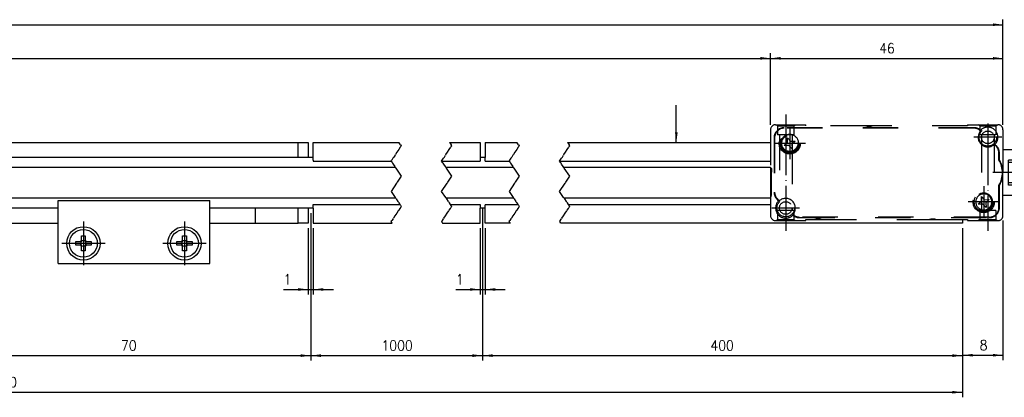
# Model space of a CAD drawing. Header units: millimetres. Extents: x -85 to 3608, y -72 to 348.
# Tile 6 of 10: x 216 to 411, y 133 to 208. Entities that reach past the tile are written whole.
import ezdxf

# ---------------------------------------------------------------- set-up
doc = ezdxf.new("R2010")
doc.units = ezdxf.units.MM
doc.linetypes.add('DASHED', pattern=[15, 7, -8])
doc.linetypes.add('DOT_CENTER', pattern=[14, 12, -1, 0, -1])
doc.layers.add('1', color=7, linetype='Continuous')
doc.styles.add('CONVERTER_11', font='txt.shx', dxfattribs={"width": 0.9})
doc.dimstyles.new('ME10_DIM_18', dxfattribs={"dimtxt": 2, "dimasz": 2, "dimexe": 1, "dimexo": 1, "dimgap": 1, "dimtad": 1, "dimdsep": 46, "dimtxsty": 'CONVERTER_11', "dimsah": 1, "dimcen": 0.09, "dimclrd": 2, "dimclre": 2, "dimclrt": 2, "dimadec": 0, "dimazin": 0, "dimtfac": 1, "dimtdec": 4, "dimtix": 1, "dimtmove": 0, "dimatfit": 3, "dimfxl": 1, "dimtolj": 1, "dimtzin": 0, "dimarcsym": 0})
doc.dimstyles.new('ME10_DIM_24', dxfattribs={"dimtxt": 2, "dimasz": 2, "dimexe": 1, "dimexo": 1, "dimgap": 1, "dimtad": 1, "dimdsep": 46, "dimtxsty": 'CONVERTER_11', "dimsah": 1, "dimcen": 0.09, "dimclrd": 2, "dimclre": 2, "dimclrt": 2, "dimadec": 0, "dimazin": 0, "dimtfac": 1, "dimtdec": 4, "dimtix": 1, "dimtmove": 0, "dimatfit": 3, "dimfxl": 1, "dimtolj": 1, "dimtzin": 0, "dimarcsym": 0})
doc.dimstyles.new('ME10_DIM_25', dxfattribs={"dimtxt": 2, "dimasz": 2, "dimexe": 1, "dimexo": 1, "dimgap": 1, "dimtad": 1, "dimdsep": 46, "dimtxsty": 'CONVERTER_11', "dimsah": 1, "dimcen": 0.09, "dimclrd": 2, "dimclre": 2, "dimclrt": 2, "dimadec": 0, "dimazin": 0, "dimtfac": 1, "dimtdec": 4, "dimtix": 1, "dimtmove": 0, "dimatfit": 3, "dimfxl": 1, "dimtolj": 1, "dimtzin": 0, "dimarcsym": 0})
doc.dimstyles.new('ME10_DIM_26', dxfattribs={"dimtxt": 2, "dimasz": 2, "dimexe": 1, "dimexo": 1, "dimgap": 1, "dimtad": 1, "dimdsep": 46, "dimtxsty": 'CONVERTER_11', "dimsah": 1, "dimcen": 0.09, "dimclrd": 2, "dimclre": 2, "dimclrt": 2, "dimadec": 0, "dimazin": 0, "dimtfac": 1, "dimtdec": 4, "dimtix": 1, "dimtmove": 0, "dimatfit": 3, "dimfxl": 1, "dimtolj": 1, "dimtzin": 0, "dimarcsym": 0})
doc.dimstyles.new('ME10_DIM_27', dxfattribs={"dimtxt": 2, "dimasz": 2, "dimexe": 1, "dimexo": 1, "dimgap": 1, "dimtad": 1, "dimdsep": 46, "dimtxsty": 'CONVERTER_11', "dimsah": 1, "dimcen": 0.09, "dimclrd": 2, "dimclre": 2, "dimclrt": 2, "dimadec": 0, "dimazin": 0, "dimtfac": 1, "dimtdec": 4, "dimtix": 1, "dimtmove": 0, "dimatfit": 3, "dimfxl": 1, "dimtolj": 1, "dimtzin": 0, "dimarcsym": 0})
doc.dimstyles.new('ME10_DIM_29', dxfattribs={"dimtxt": 2, "dimasz": 2, "dimexe": 1, "dimexo": 1, "dimgap": 1, "dimtad": 1, "dimdsep": 46, "dimtxsty": 'CONVERTER_11', "dimsah": 1, "dimcen": 0.09, "dimclrd": 2, "dimclre": 2, "dimclrt": 2, "dimadec": 0, "dimazin": 0, "dimtfac": 1, "dimtdec": 4, "dimtix": 1, "dimtmove": 0, "dimatfit": 3, "dimfxl": 1, "dimtolj": 1, "dimtzin": 0, "dimarcsym": 0})
doc.dimstyles.new('ME10_DIM_30', dxfattribs={"dimtxt": 2, "dimasz": 2, "dimexe": 1, "dimexo": 1, "dimgap": 1, "dimtad": 1, "dimdsep": 46, "dimtxsty": 'CONVERTER_11', "dimsah": 1, "dimcen": 0.09, "dimclrd": 2, "dimclre": 2, "dimclrt": 2, "dimadec": 0, "dimazin": 0, "dimtfac": 1, "dimtdec": 4, "dimtix": 1, "dimtmove": 0, "dimatfit": 3, "dimfxl": 1, "dimtolj": 1, "dimtzin": 0, "dimarcsym": 0})
doc.dimstyles.new('ME10_DIM_31', dxfattribs={"dimtxt": 2, "dimasz": 2, "dimexe": 1, "dimexo": 1, "dimgap": 1, "dimtad": 1, "dimdsep": 46, "dimtxsty": 'CONVERTER_11', "dimsah": 1, "dimcen": 0.09, "dimclrd": 2, "dimclre": 2, "dimclrt": 2, "dimadec": 0, "dimazin": 0, "dimtfac": 1, "dimtdec": 4, "dimtix": 1, "dimtmove": 0, "dimatfit": 3, "dimfxl": 1, "dimtolj": 1, "dimtzin": 0, "dimarcsym": 0})
doc.dimstyles.new('ME10_DIM_32', dxfattribs={"dimtxt": 2, "dimasz": 2, "dimexe": 1, "dimexo": 1, "dimgap": 1, "dimtad": 1, "dimdsep": 46, "dimtxsty": 'CONVERTER_11', "dimsah": 1, "dimcen": 0.09, "dimclrd": 2, "dimclre": 2, "dimclrt": 2, "dimadec": 0, "dimazin": 0, "dimtfac": 1, "dimtdec": 4, "dimtix": 1, "dimtmove": 0, "dimatfit": 3, "dimfxl": 1, "dimtolj": 1, "dimtzin": 0, "dimarcsym": 0})
doc.dimstyles.new('ME10_DIM_36', dxfattribs={"dimtxt": 2, "dimasz": 2, "dimexe": 1, "dimexo": 1, "dimgap": 1, "dimtad": 1, "dimdsep": 46, "dimtxsty": 'CONVERTER_11', "dimsah": 1, "dimcen": 0.09, "dimclrd": 2, "dimclre": 2, "dimclrt": 2, "dimadec": 0, "dimazin": 0, "dimtfac": 1, "dimtdec": 4, "dimtix": 1, "dimtmove": 0, "dimatfit": 3, "dimfxl": 1, "dimtolj": 1, "dimtzin": 0, "dimarcsym": 0})
doc.dimstyles.get("Standard").update_dxf_attribs({"dimtxt": 0.18, "dimasz": 0.18, "dimexe": 0.18, "dimexo": 0.0625, "dimgap": 0.09, "dimtad": 0, "dimtih": 1, "dimtoh": 1, "dimdec": 4, "dimzin": 0, "dimdsep": 46, "dimtxsty": 'Standard', "dimcen": 0.09, "dimadec": 0, "dimazin": 0, "dimtfac": 1, "dimtdec": 4, "dimtofl": 0, "dimtmove": 0, "dimatfit": 3, "dimfxl": 1, "dimtolj": 1, "dimtzin": 0, "dimarcsym": 0})

# ---------------------------------------------------------------- blocks, each defined once
blk = doc.blocks.new('CABEZA_REGLA_EXPOSED_1__19', base_point=(364.99, 168.23))
at = {"color": 2, "linetype": 'DASHED'}
for p, q in [((365.99, 187.23), (366.14, 187.23)), ((366.14, 187.23), (369.84, 187.23)), ((366.39, 186.98), (366.14, 187.23)), ((369.59, 186.98), (369.84, 187.23)), ((369.84, 187.23), (371.99, 187.23)), ((371.99, 187.03), (371.99, 187.23)), ((403.99, 187.23), (406.14, 187.23)), ((403.99, 187.23), (403.99, 187.03)), ((406.39, 186.98), (406.14, 187.23)), ((406.14, 187.23), (409.84, 187.23)), ((409.59, 186.98), (409.84, 187.23)), ((409.84, 187.23), (409.99, 187.23)), ((364.99, 186.23), (364.99, 178.73)), ((366.39, 186.98), (369.59, 186.98)), ((366.39, 186.98), (366.39, 185.23)), ((366.74, 185.23), (366.39, 185.23)), ((369.24, 185.24), (366.74, 185.23)), ((366.74, 185.23), (366.74, 170.23)), ((405.26, 186.63), (367.69, 186.63)), ((405.26, 186.53), (367.69, 186.53)), ((369.59, 185.23), (369.24, 185.24)), ((369.24, 185.24), (369.24, 182.45)), ((369.59, 186.98), (369.59, 185.23)), ((383.87, 187.03), (371.99, 187.03)), ((385.11, 187.03), (383.87, 187.03)), ((403.99, 187.03), (385.11, 187.03)), ((406.39, 186.98), (409.59, 186.98)), ((406.39, 186.98), (406.39, 185.23)), ((406.74, 185.23), (406.39, 185.23)), ((406.74, 185.23), (406.74, 184.73)), ((409.24, 185.23), (406.74, 185.23)), ((409.24, 185.23), (409.24, 184.73)), ((409.59, 185.23), (409.24, 185.23)), ((409.59, 186.98), (409.59, 185.23)), ((410.99, 186.23), (410.99, 182.23)), ((365.69, 184.63), (365.69, 173.86)), ((365.79, 184.63), (365.79, 173.86)), ((367.71, 183.08), (368.37, 183.7)), ((368.34, 184.62), (368.96, 183.95)), ((368.37, 183.7), (368.34, 184.62)), ((368.96, 183.95), (369.87, 183.99)), ((369.87, 183.99), (369.21, 183.36)), ((369.21, 183.36), (369.24, 182.45)), ((406.74, 184.73), (406.74, 173.02)), ((409.24, 184.73), (409.24, 170.23)), ((409.63, 182.95), (409.26, 183.32)), ((409.4, 183.32), (409.7, 183.02)), ((368.62, 183.12), (367.71, 183.08)), ((369.24, 182.45), (368.62, 183.12)), ((369.24, 182.45), (369.24, 170.73)), ((410.19, 180.26), (410.19, 181.61)), ((410.29, 180.29), (410.29, 181.61)), ((410.99, 182.23), (410.99, 177.73)), ((412.78, 182.23), (410.99, 182.23)), ((413.7, 181.53), (413.14, 182.09)), ((412.08, 179.73), (412.08, 180.23)), ((417.99, 180.23), (412.08, 180.23)), ((418.49, 179.73), (412.08, 179.73)), ((412.08, 175.73), (412.08, 179.73)), ((417.99, 181.23), (414.4, 181.23)), ((417.99, 177.73), (417.99, 181.23)), ((418.49, 180.73), (417.99, 181.23)), ((417.99, 180.23), (418.49, 180.73)), ((418.49, 180.73), (418.49, 179.73)), ((418.49, 179.73), (418.49, 177.73)), ((365.19, 178.53), (364.99, 178.73)), ((364.99, 178.73), (364.99, 178.71)), ((364.99, 178.71), (364.99, 176.73)), ((365.19, 178.53), (365.19, 177.83)), ((365.19, 176.93), (365.19, 177.83)), ((410.99, 173.23), (410.99, 177.73)), ((417.99, 174.23), (417.99, 177.73)), ((418.49, 177.73), (418.49, 175.73)), ((365.19, 176.93), (364.99, 176.73)), ((364.99, 176.73), (364.99, 172.76)), ((365.19, 173.63), (365.19, 176.93)), ((412.08, 175.23), (412.08, 175.73)), ((418.49, 175.73), (412.08, 175.73)), ((418.49, 175.73), (418.49, 174.73)), ((410.19, 170.83), (410.19, 175.21)), ((410.29, 170.83), (410.29, 175.18)), ((417.99, 175.23), (412.08, 175.23)), ((413.7, 173.94), (413.14, 173.38)), ((417.99, 174.23), (414.4, 174.23)), ((417.99, 175.23), (418.49, 174.73)), ((418.49, 174.73), (417.99, 174.23)), ((364.99, 172.76), (364.99, 169.23)), ((366.58, 172.15), (366.28, 172.45)), ((366.72, 172.15), (366.35, 172.52)), ((406.11, 171.48), (406.77, 172.1)), ((407.02, 171.52), (406.11, 171.48)), ((406.77, 172.1), (406.74, 173.02)), ((406.74, 173.02), (406.74, 170.23)), ((406.74, 173.02), (407.36, 172.35)), ((407.64, 170.85), (407.02, 171.52)), ((407.36, 172.35), (408.27, 172.39)), ((408.27, 172.39), (407.61, 171.76)), ((407.61, 171.76), (407.64, 170.85)), ((410.99, 169.23), (410.99, 173.23)), ((412.78, 173.23), (410.99, 173.23)), ((366.39, 170.23), (366.39, 168.48)), ((366.74, 170.23), (366.39, 170.23)), ((369.24, 170.23), (366.74, 170.23)), ((369.24, 170.73), (369.24, 170.23)), ((369.59, 170.23), (369.24, 170.23)), ((369.59, 170.23), (369.59, 168.48)), ((406.39, 170.23), (406.39, 168.48)), ((406.74, 170.23), (406.39, 170.23)), ((409.24, 170.23), (406.74, 170.23)), ((409.59, 170.23), (409.24, 170.23)), ((409.59, 170.23), (409.59, 168.48)), ((366.39, 168.48), (366.14, 168.23)), ((366.39, 168.48), (369.59, 168.48)), ((369.59, 168.48), (369.84, 168.23)), ((408.29, 168.93), (370.72, 168.93)), ((370.72, 168.83), (408.29, 168.83)), ((371.99, 168.43), (373.77, 168.43)), ((371.99, 168.23), (371.99, 168.43)), ((373.77, 168.43), (375.01, 168.43)), ((375.01, 168.43), (396.47, 168.43)), ((396.47, 168.43), (397.71, 168.43)), ((397.71, 168.43), (403.99, 168.43)), ((403.99, 168.43), (403.99, 168.23)), ((403.99, 168.23), (406.14, 168.23)), ((406.39, 168.48), (406.14, 168.23)), ((406.14, 168.23), (409.84, 168.23)), ((406.39, 168.48), (409.59, 168.48)), ((409.59, 168.48), (409.84, 168.23)), ((409.84, 168.23), (409.99, 168.23))]:
    blk.add_line(p, q, dxfattribs=at)
at = {"color": 7, "linetype": 'Continuous'}
for p, q in [((365.99, 168.23), (366.14, 168.23)), ((366.14, 168.23), (369.84, 168.23)), ((369.84, 168.23), (371.99, 168.23))]:
    blk.add_line(p, q, dxfattribs=at)
at = {"color": 2, "linetype": 'DASHED'}
for centre, radius in [((368.79, 183.53), 2.1), ((368.79, 183.53), 1.9), ((407.99, 184.73), 1.75), ((407.99, 184.73), 1.25), ((368.79, 183.53), 1.6), ((407.19, 171.93), 2.1), ((407.19, 171.93), 1.9), ((367.99, 170.73), 1.75), ((367.99, 170.73), 1.25)]:
    blk.add_circle(centre, radius, dxfattribs=at)
for centre, radius, start, end in [((365.99, 186.23), 1, 90, 180), ((409.99, 186.23), 1, 0, 90), ((367.69, 184.63), 2, 90, 180), ((367.69, 184.63), 1.9, 90, 180), ((368.79, 183.53), 1.76, 75.2217, 240.0377), ((368.79, 183.53), 1.76, 240.0377, 75.2217), ((384.49, 188.93), 2, 251.8051, 288.1949), ((405.26, 184.63), 2, 49.0546, 90), ((405.26, 184.63), 1.9, 46.1691, 90), ((407.99, 184.73), 1.9, 138.0289, 311.983), ((407.99, 184.73), 2, 315, 135.1434), ((408.29, 181.61), 1.9, 0, 45), ((408.29, 181.61), 2, 0, 45), ((412.78, 181.73), 0.5, 45, 90), ((414.4, 182.23), 1, 225, 270), ((405.99, 177.73), 4.9, 328.9973, 31.0027), ((405.99, 177.73), 5, 0, 30.6834), ((363.19, 177.83), 2, 0, 25.8419), ((405.99, 177.73), 5, 329.3166, 0), ((363.19, 173.63), 2, 334.1581, 0), ((367.69, 173.86), 2, 180, 225), ((367.69, 173.86), 1.9, 180, 225), ((407.19, 171.93), 1.76, 255.1735, 240.0377), ((407.19, 171.93), 1.59, 60.0377, 240.0377), ((414.4, 173.23), 1, 90, 135), ((367.99, 170.73), 2, 135, 315.1434), ((367.99, 170.73), 1.9, 318.0289, 131.983), ((407.19, 171.93), 1.59, 240.0377, 60.0377), ((412.78, 173.73), 0.5, 270, 315), ((407.19, 171.93), 1.76, 240.0377, 255.1735), ((408.29, 170.83), 1.9, 270, 0), ((408.29, 170.83), 2, 270, 0), ((365.99, 169.23), 1, 180, 270), ((370.72, 170.83), 1.9, 226.1691, 270), ((370.72, 170.83), 2, 229.0546, 270), ((374.39, 166.53), 2, 71.8051, 108.1949), ((397.09, 166.53), 2, 71.8051, 108.1949), ((409.99, 169.23), 1, 270, 0)]:
    blk.add_arc(centre, radius, start, end, dxfattribs=at)
at = {"layer": '1', "color": 2, "linetype": 'DOT_CENTER'}
for p, q in [((367.99, 189.23), (367.99, 166.23)), ((407.98, 187.23), (407.99, 166.23)), ((407.99, 187.48), (407.99, 181.98)), ((368.79, 186.63), (368.79, 180.43)), ((371.89, 183.53), (365.69, 183.53)), ((410.74, 184.73), (405.24, 184.73)), ((420.49, 177.73), (408.99, 177.73)), ((367.99, 173.48), (367.99, 167.98)), ((407.19, 175.03), (407.19, 168.83)), ((410.29, 171.93), (404.09, 171.93)), ((370.74, 170.73), (365.24, 170.73))]:
    blk.add_line(p, q, dxfattribs=at)
blk = doc.blocks.new('Regla_64__20', base_point=(32.99, 159.73))
at = {"color": 7, "linetype": 'Continuous'}
for p, q in [((206.49, 183.73), (271.49, 183.73)), ((271.49, 180.73), (271.49, 183.73)), ((271.49, 183.73), (273.49, 183.73)), ((273.49, 183.73), (273.49, 180.73)), ((274.49, 183.73), (291.42, 183.73)), ((274.49, 180.73), (274.49, 183.73)), ((301.42, 183.73), (307.49, 183.73)), ((307.49, 183.73), (307.49, 180.73)), ((308.49, 183.73), (308.49, 180.73)), ((308.49, 183.73), (314.77, 183.73)), ((324.77, 183.73), (364.99, 183.73)), ((274.49, 180.73), (203.49, 180.73)), ((274.49, 180.18), (274.49, 180.73)), ((274.49, 180.18), (274.49, 180.03)), ((274.49, 180.03), (289.89, 180.03)), ((299.89, 180.03), (307.49, 180.03)), ((307.49, 180.73), (307.49, 180.18)), ((308.49, 180.73), (307.49, 180.73)), ((307.49, 180.18), (307.49, 180.03)), ((308.49, 180.18), (308.49, 180.73)), ((308.49, 180.03), (308.49, 180.18)), ((308.49, 180.03), (313.24, 180.03)), ((323.24, 180.03), (364.99, 180.03)), ((290.75, 178.73), (192.69, 178.73)), ((314.1, 178.73), (300.75, 178.73)), ((364.99, 178.73), (324.1, 178.73)), ((192.69, 172.73), (290.75, 172.73)), ((223.99, 159.73), (223.99, 172.23)), ((223.99, 172.23), (253.99, 172.23)), ((253.99, 159.73), (253.99, 172.23)), ((300.75, 172.73), (314.1, 172.73)), ((324.1, 172.73), (364.99, 172.73)), ((223.99, 170.73), (203.49, 170.73)), ((274.49, 170.73), (253.99, 170.73)), ((271.49, 167.73), (271.49, 170.73)), ((273.49, 170.73), (273.49, 167.73)), ((274.49, 171.28), (274.49, 171.43)), ((274.49, 171.43), (291.62, 171.43)), ((274.49, 170.73), (274.49, 171.28)), ((274.49, 170.73), (274.49, 167.73)), ((301.62, 171.43), (307.49, 171.43)), ((307.49, 171.43), (307.49, 171.28)), ((307.49, 171.28), (307.49, 170.73)), ((307.49, 167.73), (307.49, 170.73)), ((308.49, 170.73), (307.49, 170.73)), ((308.49, 171.43), (308.49, 171.28)), ((308.49, 171.43), (314.97, 171.43)), ((308.49, 170.73), (308.49, 171.28)), ((308.49, 167.73), (308.49, 170.73)), ((324.97, 171.43), (364.99, 171.43)), ((206.49, 167.73), (223.99, 167.73)), ((253.99, 167.73), (271.49, 167.73)), ((273.49, 167.73), (271.49, 167.73)), ((274.49, 167.73), (290.09, 167.73)), ((300.09, 167.73), (307.49, 167.73)), ((313.44, 167.73), (308.49, 167.73)), ((402.99, 167.73), (323.44, 167.73)), ((402.99, 168.43), (402.99, 167.73)), ((227.49, 163.36), (227.49, 164.1)), ((227.49, 164.1), (228.4, 164.1)), ((228.4, 164.1), (228.49, 164.1)), ((228.49, 163.98), (228.49, 164.1)), ((228.49, 164.1), (228.57, 164.1)), ((228.62, 165.23), (229.36, 165.23)), ((228.62, 164.32), (228.62, 165.23)), ((228.62, 164.32), (228.62, 164.23)), ((228.62, 164.23), (228.74, 164.23)), ((228.62, 164.23), (228.62, 164.15)), ((229.24, 164.23), (229.36, 164.23)), ((229.36, 165.23), (229.36, 164.32)), ((229.36, 164.23), (229.36, 164.32)), ((229.36, 164.15), (229.36, 164.23)), ((229.49, 164.1), (229.41, 164.1)), ((229.49, 164.1), (229.49, 163.98)), ((229.58, 164.1), (229.49, 164.1)), ((229.58, 164.1), (230.49, 164.1)), ((230.49, 164.1), (230.49, 163.36)), ((247.49, 164.1), (248.4, 164.1)), ((247.49, 163.36), (247.49, 164.1)), ((248.49, 164.1), (248.4, 164.1)), ((248.57, 164.1), (248.49, 164.1)), ((248.49, 163.98), (248.49, 164.1)), ((248.62, 164.32), (248.62, 165.23)), ((248.62, 165.23), (249.36, 165.23)), ((248.62, 164.32), (248.62, 164.23)), ((248.62, 164.23), (248.62, 164.15)), ((248.62, 164.23), (248.74, 164.23)), ((249.24, 164.23), (249.36, 164.23)), ((249.36, 165.23), (249.36, 164.32)), ((249.36, 164.32), (249.36, 164.23)), ((249.36, 164.23), (249.36, 164.15)), ((249.41, 164.1), (249.49, 164.1)), ((249.49, 164.1), (249.58, 164.1)), ((249.49, 164.1), (249.49, 163.98)), ((249.58, 164.1), (250.49, 164.1)), ((250.49, 164.1), (250.49, 163.36)), ((228.4, 163.36), (227.49, 163.36)), ((228.4, 163.36), (228.49, 163.36)), ((228.49, 163.36), (228.49, 163.49)), ((228.49, 163.36), (228.57, 163.36)), ((228.62, 163.24), (228.62, 163.32)), ((228.62, 163.14), (228.62, 163.24)), ((228.74, 163.24), (228.62, 163.24)), ((228.62, 162.23), (228.62, 163.14)), ((229.36, 162.23), (228.62, 162.23)), ((229.36, 163.24), (229.24, 163.24)), ((229.36, 163.24), (229.36, 163.32)), ((229.36, 163.14), (229.36, 163.24)), ((229.36, 163.14), (229.36, 162.23)), ((229.41, 163.36), (229.49, 163.36)), ((229.49, 163.49), (229.49, 163.36)), ((229.49, 163.36), (229.58, 163.36)), ((230.49, 163.36), (229.58, 163.36)), ((248.4, 163.36), (247.49, 163.36)), ((248.49, 163.36), (248.4, 163.36)), ((248.49, 163.36), (248.49, 163.49)), ((248.57, 163.36), (248.49, 163.36)), ((248.62, 163.24), (248.62, 163.32)), ((248.62, 163.14), (248.62, 163.24)), ((248.74, 163.24), (248.62, 163.24)), ((248.62, 162.23), (248.62, 163.14)), ((249.36, 162.23), (248.62, 162.23)), ((249.36, 163.24), (249.24, 163.24)), ((249.36, 163.32), (249.36, 163.24)), ((249.36, 163.24), (249.36, 163.14)), ((249.36, 163.14), (249.36, 162.23)), ((249.49, 163.36), (249.41, 163.36)), ((249.49, 163.49), (249.49, 163.36)), ((249.58, 163.36), (249.49, 163.36)), ((250.49, 163.36), (249.58, 163.36)), ((223.99, 159.73), (253.99, 159.73))]:
    blk.add_line(p, q, dxfattribs=at)
at = {"color": 2, "linetype": 'DOT_CENTER'}
for p, q in [((291.42, 183.73), (291.49, 183.63)), ((291.75, 183.23), (291.49, 183.63)), ((291.75, 183.23), (291.89, 183.03)), ((301.42, 183.73), (301.49, 183.63)), ((301.49, 183.63), (301.75, 183.23)), ((301.89, 183.03), (301.75, 183.23)), ((314.84, 183.63), (314.77, 183.73)), ((315.1, 183.23), (314.84, 183.63)), ((315.1, 183.23), (315.24, 183.03)), ((324.84, 183.63), (324.77, 183.73)), ((324.84, 183.63), (325.1, 183.23)), ((325.24, 183.03), (325.1, 183.23)), ((290.67, 181.19), (290.75, 181.32)), ((291.05, 181.77), (290.75, 181.32)), ((291.41, 182.3), (291.05, 181.77)), ((291.7, 182.75), (291.41, 182.3)), ((291.7, 182.75), (291.79, 182.88)), ((291.89, 183.03), (291.79, 182.88)), ((300.75, 181.32), (300.67, 181.19)), ((300.75, 181.32), (301.05, 181.77)), ((301.05, 181.77), (301.41, 182.3)), ((301.41, 182.3), (301.7, 182.75)), ((301.79, 182.88), (301.7, 182.75)), ((301.79, 182.88), (301.89, 183.03)), ((314.01, 181.19), (314.1, 181.32)), ((314.4, 181.77), (314.1, 181.32)), ((314.76, 182.3), (314.4, 181.77)), ((315.05, 182.75), (314.76, 182.3)), ((315.05, 182.75), (315.14, 182.88)), ((315.24, 183.03), (315.14, 182.88)), ((324.1, 181.32), (324.01, 181.19)), ((324.1, 181.32), (324.4, 181.77)), ((324.4, 181.77), (324.76, 182.3)), ((324.76, 182.3), (325.05, 182.75)), ((325.14, 182.88), (325.05, 182.75)), ((325.14, 182.88), (325.24, 183.03)), ((289.89, 180.03), (290, 180.18)), ((289.89, 180.03), (290.09, 179.73)), ((290.26, 180.58), (290, 180.18)), ((290.09, 179.73), (290.19, 179.58)), ((290.19, 179.58), (290.29, 179.43)), ((290.43, 180.83), (290.26, 180.58)), ((290.29, 179.43), (290.62, 178.93)), ((290.67, 181.19), (290.43, 180.83)), ((299.89, 180.03), (300, 180.18)), ((300.09, 179.73), (299.89, 180.03)), ((300, 180.18), (300.26, 180.58)), ((300.19, 179.58), (300.09, 179.73)), ((300.29, 179.43), (300.19, 179.58)), ((300.26, 180.58), (300.43, 180.83)), ((300.62, 178.93), (300.29, 179.43)), ((300.43, 180.83), (300.67, 181.19)), ((313.34, 180.18), (313.24, 180.03)), ((313.24, 180.03), (313.44, 179.73)), ((313.61, 180.58), (313.34, 180.18)), ((313.44, 179.73), (313.54, 179.58)), ((313.54, 179.58), (313.64, 179.43)), ((313.78, 180.83), (313.61, 180.58)), ((313.64, 179.43), (313.97, 178.93)), ((314.01, 181.19), (313.78, 180.83)), ((323.24, 180.03), (323.34, 180.18)), ((323.44, 179.73), (323.24, 180.03)), ((323.34, 180.18), (323.61, 180.58)), ((323.54, 179.58), (323.44, 179.73)), ((323.64, 179.43), (323.54, 179.58)), ((323.61, 180.58), (323.78, 180.83)), ((323.97, 178.93), (323.64, 179.43)), ((323.78, 180.83), (324.01, 181.19)), ((290.62, 178.93), (290.72, 178.78)), ((290.72, 178.78), (290.75, 178.73)), ((290.75, 178.73), (290.82, 178.63)), ((290.82, 178.63), (291.89, 177.03)), ((300.72, 178.78), (300.62, 178.93)), ((300.75, 178.73), (300.72, 178.78)), ((300.82, 178.63), (300.75, 178.73)), ((301.89, 177.03), (300.82, 178.63)), ((313.97, 178.93), (314.07, 178.78)), ((314.07, 178.78), (314.1, 178.73)), ((314.1, 178.73), (314.17, 178.63)), ((314.17, 178.63), (315.24, 177.03)), ((324.07, 178.78), (323.97, 178.93)), ((324.1, 178.73), (324.07, 178.78)), ((324.17, 178.63), (324.1, 178.73)), ((325.24, 177.03), (324.17, 178.63)), ((290.96, 175.63), (289.89, 174.03)), ((291.03, 175.73), (290.96, 175.63)), ((291.1, 175.83), (291.03, 175.73)), ((291.89, 177.03), (291.1, 175.83)), ((299.89, 174.03), (300.96, 175.63)), ((300.96, 175.63), (301.03, 175.73)), ((301.03, 175.73), (301.1, 175.83)), ((301.1, 175.83), (301.89, 177.03)), ((314.31, 175.63), (313.24, 174.03)), ((314.38, 175.73), (314.31, 175.63)), ((314.44, 175.83), (314.38, 175.73)), ((315.24, 177.03), (314.44, 175.83)), ((323.24, 174.03), (324.31, 175.63)), ((324.31, 175.63), (324.38, 175.73)), ((324.38, 175.73), (324.44, 175.83)), ((324.44, 175.83), (325.24, 177.03)), ((289.89, 174.03), (290.69, 172.83)), ((300.69, 172.83), (299.89, 174.03)), ((313.24, 174.03), (314.04, 172.83)), ((324.04, 172.83), (323.24, 174.03)), ((290.69, 172.83), (290.75, 172.73)), ((290.75, 172.73), (290.79, 172.68)), ((290.89, 172.53), (290.79, 172.68)), ((290.89, 172.53), (291.22, 172.03)), ((291.32, 171.88), (291.22, 172.03)), ((291.32, 171.88), (291.42, 171.73)), ((291.42, 171.73), (291.62, 171.43)), ((300.75, 172.73), (300.69, 172.83)), ((300.79, 172.68), (300.75, 172.73)), ((300.79, 172.68), (300.89, 172.53)), ((301.22, 172.03), (300.89, 172.53)), ((301.22, 172.03), (301.32, 171.88)), ((301.42, 171.73), (301.32, 171.88)), ((301.62, 171.43), (301.42, 171.73)), ((314.04, 172.83), (314.1, 172.73)), ((314.1, 172.73), (314.14, 172.68)), ((314.14, 172.68), (314.24, 172.53)), ((314.24, 172.53), (314.57, 172.03)), ((314.67, 171.88), (314.57, 172.03)), ((314.67, 171.88), (314.77, 171.73)), ((314.77, 171.73), (314.97, 171.43)), ((324.1, 172.73), (324.04, 172.83)), ((324.14, 172.68), (324.1, 172.73)), ((324.24, 172.53), (324.14, 172.68)), ((324.57, 172.03), (324.24, 172.53)), ((324.67, 171.88), (324.57, 172.03)), ((324.77, 171.73), (324.67, 171.88)), ((324.97, 171.43), (324.77, 171.73)), ((291.01, 169.7), (290.65, 169.17)), ((291.3, 170.15), (291.01, 169.7)), ((291.3, 170.15), (291.39, 170.28)), ((291.63, 170.63), (291.39, 170.28)), ((291.62, 171.43), (291.72, 171.28)), ((291.8, 170.88), (291.63, 170.63)), ((291.72, 171.28), (291.89, 171.03)), ((291.89, 171.03), (291.8, 170.88)), ((300.65, 169.17), (301.01, 169.7)), ((301.01, 169.7), (301.3, 170.15)), ((301.39, 170.28), (301.3, 170.15)), ((301.39, 170.28), (301.63, 170.63)), ((301.72, 171.28), (301.62, 171.43)), ((301.63, 170.63), (301.8, 170.88)), ((301.89, 171.03), (301.72, 171.28)), ((301.8, 170.88), (301.89, 171.03)), ((314.36, 169.7), (314, 169.17)), ((314.65, 170.15), (314.36, 169.7)), ((314.65, 170.15), (314.74, 170.28)), ((314.98, 170.63), (314.74, 170.28)), ((315.07, 171.28), (314.97, 171.43)), ((315.14, 170.88), (314.98, 170.63)), ((315.07, 171.28), (315.24, 171.03)), ((315.24, 171.03), (315.14, 170.88)), ((324, 169.17), (324.36, 169.7)), ((324.36, 169.7), (324.65, 170.15)), ((324.74, 170.28), (324.65, 170.15)), ((324.74, 170.28), (324.98, 170.63)), ((324.97, 171.43), (325.07, 171.28)), ((324.98, 170.63), (325.14, 170.88)), ((325.24, 171.03), (325.07, 171.28)), ((325.14, 170.88), (325.24, 171.03)), ((289.89, 168.03), (290.03, 168.23)), ((290.02, 167.83), (289.89, 168.03)), ((290.09, 167.73), (290.02, 167.83)), ((290.27, 168.59), (290.03, 168.23)), ((290.27, 168.59), (290.35, 168.72)), ((290.65, 169.17), (290.35, 168.72)), ((300.03, 168.23), (299.89, 168.03)), ((299.89, 168.03), (300.02, 167.83)), ((300.02, 167.83), (300.09, 167.73)), ((300.03, 168.23), (300.27, 168.59)), ((300.35, 168.72), (300.27, 168.59)), ((300.35, 168.72), (300.65, 169.17)), ((313.24, 168.03), (313.38, 168.23)), ((313.37, 167.83), (313.24, 168.03)), ((313.37, 167.83), (313.44, 167.73)), ((313.61, 168.59), (313.38, 168.23)), ((313.61, 168.59), (313.7, 168.72)), ((314, 169.17), (313.7, 168.72)), ((323.38, 168.23), (323.24, 168.03)), ((323.24, 168.03), (323.37, 167.83)), ((323.44, 167.73), (323.37, 167.83)), ((323.38, 168.23), (323.61, 168.59)), ((323.7, 168.72), (323.61, 168.59)), ((323.7, 168.72), (324, 169.17))]:
    blk.add_line(p, q, dxfattribs=at)
at = {"color": 7, "linetype": 'Continuous'}
for centre, radius in [((228.99, 163.73), 3.3), ((228.99, 163.73), 2.75), ((248.99, 163.73), 3.3), ((248.99, 163.73), 2.75)]:
    blk.add_circle(centre, radius, dxfattribs=at)
for centre, radius, start, end in [((228.99, 163.73), 0.697, 122.0857, 147.9143), ((228.92, 163.73), 0.495, 149.9727, 210.0273), ((228.99, 163.73), 0.556, 138.2818, 153.5618), ((228.99, 163.73), 0.556, 131.7182, 138.2818), ((228.99, 163.73), 0.556, 116.4382, 131.7182), ((228.99, 163.8), 0.495, 59.9727, 120.0273), ((228.99, 163.73), 0.556, 48.2818, 63.5618), ((228.99, 163.73), 0.697, 32.0857, 57.9143), ((228.99, 163.73), 0.556, 41.7182, 48.2818), ((228.99, 163.73), 0.556, 26.4382, 41.7182), ((228.99, 163.73), 0.556, 333.5618, 26.4382), ((248.99, 163.73), 0.697, 122.0857, 147.9143), ((248.92, 163.73), 0.495, 149.9727, 210.0273), ((248.99, 163.73), 0.556, 138.2818, 153.5618), ((248.99, 163.73), 0.556, 131.7182, 138.2818), ((248.99, 163.73), 0.556, 116.4382, 131.7182), ((248.99, 163.8), 0.495, 59.9727, 120.0273), ((248.99, 163.73), 0.556, 48.2818, 63.5618), ((248.99, 163.73), 0.697, 32.0857, 57.9143), ((248.99, 163.73), 0.556, 41.7182, 48.2818), ((248.99, 163.73), 0.556, 26.4382, 41.7182), ((248.99, 163.73), 0.556, 333.5618, 26.4382), ((228.99, 163.73), 0.697, 212.0857, 237.9143), ((228.99, 163.73), 0.556, 206.4382, 221.7182), ((228.99, 163.73), 0.556, 221.7182, 228.2818), ((228.99, 163.73), 0.556, 228.2818, 243.5618), ((228.99, 163.66), 0.495, 239.9727, 300.0273), ((228.99, 163.73), 0.556, 296.4382, 311.7182), ((228.99, 163.73), 0.697, 302.0857, 327.9143), ((228.99, 163.73), 0.556, 311.7182, 318.2818), ((228.99, 163.73), 0.556, 318.2818, 333.5618), ((248.99, 163.73), 0.697, 212.0857, 237.9143), ((248.99, 163.73), 0.556, 206.4382, 221.7182), ((248.99, 163.73), 0.556, 221.7182, 228.2818), ((248.99, 163.73), 0.556, 228.2818, 243.5618), ((248.99, 163.66), 0.495, 239.9727, 300.0273), ((248.99, 163.73), 0.556, 296.4382, 311.7182), ((248.99, 163.73), 0.556, 311.7182, 318.2818), ((248.99, 163.73), 0.697, 302.0857, 327.9143), ((248.99, 163.73), 0.556, 318.2818, 333.5618)]:
    blk.add_arc(centre, radius, start, end, dxfattribs=at)
at = {"layer": '1', "color": 2, "linetype": 'DOT_CENTER'}
for p, q in [((228.99, 168.03), (228.99, 159.43)), ((248.99, 168.03), (248.99, 159.43)), ((233.29, 163.73), (224.69, 163.73)), ((253.29, 163.73), (244.69, 163.73))]:
    blk.add_line(p, q, dxfattribs=at)
blk = doc.blocks.new('EXG_EXGA-2840__22', base_point=(24.99, 157.9))
for name, p in [('CABEZA_REGLA_EXPOSED_1__19', (364.99, 168.23)), ('Regla_64__20', (32.99, 159.73))]:
    blk.add_blockref(name, p)
blk = doc.blocks.new('*D42')
at = {"layer": '1', "color": 2, "linetype": 'Continuous'}
for p, q in [((307.99, 169.74), (307.99, 140.5)), ((402.99, 166.73), (402.99, 140.5)), ((307.99, 141.5), (402.99, 141.5))]:
    blk.add_line(p, q, dxfattribs=at)
at = {"layer": '1', "color": 2}
for points in [[(309.99, 141.76), (309.99, 141.23), (307.99, 141.5)], [(400.99, 141.23), (400.99, 141.76), (402.99, 141.5)]]:
    blk.add_solid(points, dxfattribs=at)
at = {"layer": '1', "color": 2, "insert": (353.09, 142.5), "char_height": 2, "attachment_point": 7, "rotation": 0.0001, "line_spacing_factor": 0.60024, "style": 'CONVERTER_11'}
blk.add_mtext('400', dxfattribs=at)
blk = doc.blocks.new('*D48')
at = {"layer": '1', "color": 2, "linetype": 'Continuous'}
for p, q in [((203.99, 169.73), (203.99, 140.5)), ((273.99, 169.74), (273.99, 140.5)), ((203.99, 141.5), (273.99, 141.5))]:
    blk.add_line(p, q, dxfattribs=at)
at = {"layer": '1', "color": 2}
for points in [[(205.99, 141.76), (205.99, 141.23), (203.99, 141.5)], [(271.99, 141.23), (271.99, 141.76), (273.99, 141.5)]]:
    blk.add_solid(points, dxfattribs=at)
at = {"layer": '1', "color": 2, "insert": (236.43, 142.5), "char_height": 2, "attachment_point": 7, "rotation": 0.0001, "line_spacing_factor": 0.60024, "style": 'CONVERTER_11'}
blk.add_mtext('70', dxfattribs=at)
blk = doc.blocks.new('*D49')
at = {"layer": '1', "color": 2, "linetype": 'Continuous'}
for p, q in [((273.49, 166.73), (273.49, 153.6)), ((274.49, 166.73), (274.49, 153.6)), ((268.6, 154.6), (273.49, 154.6)), ((273.49, 154.6), (274.49, 154.6)), ((274.49, 154.6), (278.49, 154.6))]:
    blk.add_line(p, q, dxfattribs=at)
at = {"layer": '1', "color": 2}
for points in [[(271.49, 154.33), (271.49, 154.86), (273.49, 154.6)], [(276.49, 154.86), (276.49, 154.33), (274.49, 154.6)]]:
    blk.add_solid(points, dxfattribs=at)
at = {"layer": '1', "color": 2, "insert": (268.6, 155.6), "char_height": 2, "attachment_point": 7, "rotation": 0.0001, "line_spacing_factor": 0.60024, "style": 'CONVERTER_11'}
blk.add_mtext('1', dxfattribs=at)
blk = doc.blocks.new('*D50')
at = {"layer": '1', "color": 2, "linetype": 'Continuous'}
for p, q in [((273.99, 169.74), (273.99, 140.5)), ((307.99, 169.74), (307.99, 140.5)), ((273.99, 141.5), (307.99, 141.5))]:
    blk.add_line(p, q, dxfattribs=at)
at = {"layer": '1', "color": 2}
for points in [[(275.99, 141.76), (275.99, 141.23), (273.99, 141.5)], [(305.99, 141.23), (305.99, 141.76), (307.99, 141.5)]]:
    blk.add_solid(points, dxfattribs=at)
at = {"layer": '1', "color": 2, "insert": (287.99, 142.5), "char_height": 2, "attachment_point": 7, "rotation": 0.0001, "line_spacing_factor": 0.60024, "style": 'CONVERTER_11'}
blk.add_mtext('1000', dxfattribs=at)
blk = doc.blocks.new('*D51')
at = {"layer": '1', "color": 2, "linetype": 'Continuous'}
for p, q in [((410.99, 168.23), (410.99, 140.57)), ((402.99, 166.73), (402.99, 140.57)), ((402.99, 141.57), (410.99, 141.57))]:
    blk.add_line(p, q, dxfattribs=at)
at = {"layer": '1', "color": 2}
for points in [[(404.99, 141.84), (404.99, 141.31), (402.99, 141.57)], [(408.99, 141.31), (408.99, 141.84), (410.99, 141.57)]]:
    blk.add_solid(points, dxfattribs=at)
at = {"layer": '1', "color": 2, "insert": (406.39, 142.57), "char_height": 2, "attachment_point": 7, "rotation": 0.0001, "line_spacing_factor": 0.60024, "style": 'CONVERTER_11'}
blk.add_mtext('8', dxfattribs=at)
blk = doc.blocks.new('*D53')
at = {"layer": '1', "color": 2, "linetype": 'Continuous'}
for p, q in [((24.99, 187.23), (24.99, 201.37)), ((364.99, 187.23), (364.99, 201.37)), ((24.99, 200.37), (364.99, 200.37))]:
    blk.add_line(p, q, dxfattribs=at)
at = {"layer": '1', "color": 2}
for points in [[(26.99, 200.64), (26.99, 200.11), (24.99, 200.37)], [(362.99, 200.11), (362.99, 200.64), (364.99, 200.37)]]:
    blk.add_solid(points, dxfattribs=at)
at = {"layer": '1', "color": 2, "insert": (189.21, 201.37), "char_height": 2, "attachment_point": 7, "rotation": 0.0001, "line_spacing_factor": 0.60024, "style": 'CONVERTER_11'}
blk.add_mtext('CM', dxfattribs=at)
blk = doc.blocks.new('*D54')
at = {"layer": '1', "color": 2, "linetype": 'Continuous'}
for p, q in [((364.99, 187.23), (364.99, 201.37)), ((410.99, 187.23), (410.99, 201.37)), ((364.99, 200.37), (410.99, 200.37))]:
    blk.add_line(p, q, dxfattribs=at)
at = {"layer": '1', "color": 2}
for points in [[(366.99, 200.64), (366.99, 200.11), (364.99, 200.37)], [(408.99, 200.11), (408.99, 200.64), (410.99, 200.37)]]:
    blk.add_solid(points, dxfattribs=at)
at = {"layer": '1', "color": 2, "insert": (386.49, 201.37), "char_height": 2, "attachment_point": 7, "rotation": 0.0001, "line_spacing_factor": 0.60024, "style": 'CONVERTER_11'}
blk.add_mtext('46', dxfattribs=at)
blk = doc.blocks.new('*D55')
at = {"layer": '1', "color": 2, "linetype": 'Continuous'}
for p, q in [((24.99, 187.23), (24.99, 208.04)), ((24.99, 207.04), (410.99, 207.04)), ((410.99, 187.23), (410.99, 208.04))]:
    blk.add_line(p, q, dxfattribs=at)
at = {"layer": '1', "color": 2}
for points in [[(26.99, 207.3), (26.99, 206.77), (24.99, 207.04)], [(408.99, 206.77), (408.99, 207.3), (410.99, 207.04)]]:
    blk.add_solid(points, dxfattribs=at)
at = {"layer": '1', "color": 2, "insert": (203.63, 208.04), "char_height": 2, "attachment_point": 7, "rotation": 0.0001, "line_spacing_factor": 0.60024, "style": 'CONVERTER_11'}
blk.add_mtext('CM+46', dxfattribs=at)
blk = doc.blocks.new('*D56')
at = {"layer": '1', "color": 2, "linetype": 'Continuous'}
for p, q in [((32.99, 166.73), (32.99, 133.24)), ((402.99, 166.73), (402.99, 133.24)), ((32.99, 134.24), (402.99, 134.24))]:
    blk.add_line(p, q, dxfattribs=at)
at = {"layer": '1', "color": 2}
for points in [[(34.99, 134.51), (34.99, 133.98), (32.99, 134.24)], [(400.99, 133.98), (400.99, 134.51), (402.99, 134.24)]]:
    blk.add_solid(points, dxfattribs=at)
at = {"layer": '1', "color": 2, "insert": (207.28, 135.24), "char_height": 2, "attachment_point": 7, "rotation": 0.0001, "line_spacing_factor": 0.60024, "style": 'CONVERTER_11'}
blk.add_mtext('CM+30', dxfattribs=at)
blk = doc.blocks.new('*D60')
at = {"layer": '1', "color": 2, "linetype": 'Continuous'}
for p, q in [((307.49, 166.73), (307.49, 153.6)), ((308.49, 166.73), (308.49, 153.6)), ((302.69, 154.6), (307.49, 154.6)), ((307.49, 154.6), (308.49, 154.6)), ((308.49, 154.6), (312.49, 154.6))]:
    blk.add_line(p, q, dxfattribs=at)
at = {"layer": '1', "color": 2}
for points in [[(305.49, 154.33), (305.49, 154.86), (307.49, 154.6)], [(310.49, 154.86), (310.49, 154.33), (308.49, 154.6)]]:
    blk.add_solid(points, dxfattribs=at)
at = {"layer": '1', "color": 2, "insert": (302.69, 155.6), "char_height": 2, "attachment_point": 7, "rotation": 0.0001, "line_spacing_factor": 0.60024, "style": 'CONVERTER_11'}
blk.add_mtext('1', dxfattribs=at)
blk = doc.blocks.new('Superior1', base_point=(164, 172.527))
at = {"layer": '1', "color": 2, "linetype": 'DOT_CENTER'}
for p, q in [((262.99, 170.734), (262.99, 167.734)), ((307.99, 170.737), (307.99, 169.737))]:
    blk.add_line(p, q, dxfattribs=at)
at = {"layer": '1', "color": 7, "linetype": 'Continuous'}
blk.add_line((273.49, 170.734), (273.99, 170.737), dxfattribs=at)
at = {"layer": '1', "color": 2}
blk.add_solid([(346.076, 185.734), (346.603, 185.734), (346.34, 183.734)], dxfattribs=at)
blk.add_blockref('EXG_EXGA-2840__22', (24.99, 157.904))
at = {"layer": '1'}
for base, p1, text, dimstyle, picture, middle in [((24.99, 207.036), (410.99, 186.234), 'CM+46', 'ME10_DIM_31', '*D55', (207.828, 209.036)), ((24.99, 200.372), (364.99, 186.234), 'CM', 'ME10_DIM_29', '*D53', (190.808, 202.372))]:
    dim = blk.add_linear_dim(base=base, p1=p1, p2=(24.99, 186.234), text=text, dimstyle=dimstyle, dxfattribs=at)
    dim.commit()
    dim.dimension.update_dxf_attribs({"geometry": picture, "text_midpoint": middle, "text_rotation": 0.00014})
for base, p1, p2, dimstyle, picture, middle in [((364.99, 200.372), (410.99, 186.234), (364.99, 186.234), 'ME10_DIM_30', '*D54', (387.99, 202.372)), ((203.99, 141.496), (273.99, 170.737), (203.99, 170.734), 'ME10_DIM_24', '*D48', (237.929, 143.496)), ((273.99, 141.496), (307.99, 170.737), (273.99, 170.737), 'ME10_DIM_26', '*D50', (290.99, 143.496)), ((307.99, 141.496), (402.99, 167.734), (307.99, 170.737), 'ME10_DIM_18', '*D42', (355.49, 143.496)), ((273.49, 154.596), (274.49, 167.734), (273.49, 167.734), 'ME10_DIM_25', '*D49', (268.899, 156.596)), ((307.49, 154.596), (308.49, 167.734), (307.49, 167.734), 'ME10_DIM_36', '*D60', (302.991, 156.596)), ((402.99, 141.574), (410.99, 169.234), (402.99, 167.734), 'ME10_DIM_27', '*D51', (406.99, 143.574))]:
    dim = blk.add_linear_dim(base=base, p1=p1, p2=p2, dimstyle=dimstyle, dxfattribs=at)
    dim.commit()
    dim.dimension.update_dxf_attribs({"geometry": picture, "text_midpoint": middle, "text_rotation": 0.00014})
dim = blk.add_aligned_dim(p1=(402.99, 167.734), p2=(32.99, 167.734), distance=33.491, text='CM+30', dimstyle='ME10_DIM_32', dxfattribs=at)
dim.commit()
dim.dimension.update_dxf_attribs({"geometry": '*D56', "text_midpoint": (211.481, 136.243), "text_rotation": 0.00014})
at = {"layer": '1', "color": 2, "linetype": 'Continuous', "has_arrowhead": 0}
blk.add_leader([(346.34, 183.734), (346.34, 191.079)], dimstyle='Standard', dxfattribs=at)

msp = doc.modelspace()

# ---------------------------------------------------------------- block references
msp.add_blockref('Superior1', (164, 172.53))

doc.saveas('drawing.dxf')
